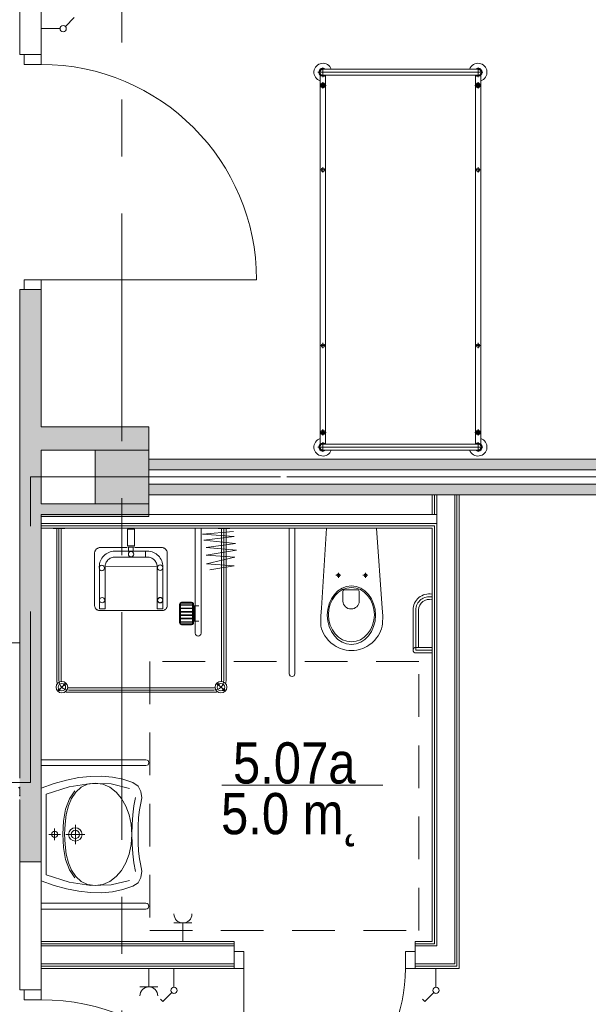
# Model space of a CAD drawing. Header units: centimetres. Extents: x -2424 to 2260, y -130 to 3012.
# Tile 77 of 81: x 530 to 847, y 1554 to 2103. Entities that reach past the tile are written whole.
import ezdxf

# ---------------------------------------------------------------- set-up
doc = ezdxf.new("R2010")
doc.units = ezdxf.units.CM
for name, pattern in [('Długa kreska', [142.875, 95.25, -47.625]), ('Oś', [222.25, 127, -31.75, 31.75, -31.75]), ('Ponad', [39.688, 23.813, -15.875])]:
    doc.linetypes.add(name, pattern=pattern)
for name, color, linetype, lineweight in [('A-AREA-IDEN', 2, 'Continuous', 13), ('A-DETL', 90, 'Continuous', 9), ('A-DETL-GENF', 92, 'Continuous', 13), ('A-DETL-MEDM', 33, 'Continuous', 13), ('A-DOOR', 31, 'Continuous', 13), ('A-FLOR-OVHD', 1, 'Ponad', 9), ('A-WALL', 113, 'Continuous', 13), ('A-WALL-FNSH', 113, 'Continuous', 13), ('E-ELEC-EQPM', 71, 'Continuous', 9), ('I-FURN', 30, 'Continuous', 9), ('P-SANR-FIXT', 6, 'Continuous', 9), ('S-COLS', 52, 'Continuous', 13), ('S-GRID', 1, 'Continuous', 13)]:
    doc.layers.add(name, color=color, linetype=linetype, lineweight=lineweight)
doc.layers.add('A-WALL-PATT', color=111, linetype='Continuous', lineweight=13, plot=False)
doc.styles.add('Arial_11', font='arial.ttf', dxfattribs={"width": 0.85, "height": 23})

msp = doc.modelspace()

# ---------------------------------------------------------------- hatches: boundary and pattern name
at = {"layer": 'S-COLS', "lineweight": 9}
msp.add_hatch(color=251, dxfattribs=at).paths.add_polyline_path([(602.38, 1833.33), (602.38, 1863.33), (572.38, 1863.33), (572.38, 1833.33)], flags=0)

# ---------------------------------------------------------------- linework, layer by layer
at = {"layer": 'A-AREA-IDEN', "color": 251, "lineweight": 9}
msp.add_line((732.78, 1676.53), (643.02, 1676.53), dxfattribs=at)
at = {"layer": 'A-DETL', "color": 251, "linetype": 'Długa kreska', "lineweight": 9}
for p, q in [((536.38, 1678), (536.38, 1848.33)), ((536.38, 1848.33), (1232.38, 1848.33)), ((536.38, 1678), (3.38, 1678))]:
    msp.add_line(p, q, dxfattribs=at)
at = {"layer": 'A-DETL-GENF', "color": 251, "lineweight": 9}
for p, q in [((542.38, 2083.83), (532.88, 2083.83)), ((532.88, 2083.83), (532.88, 2078.33)), ((542.38, 2078.33), (542.38, 2083.83)), ((532.88, 2078.33), (542.38, 2078.33)), ((542.38, 1958.33), (532.88, 1958.33)), ((532.88, 1958.33), (532.88, 1952.83)), ((542.38, 1952.83), (542.38, 1958.33)), ((532.88, 1952.83), (542.38, 1952.83)), ((655.38, 1583.83), (649.88, 1583.83)), ((649.88, 1583.83), (649.88, 1574.33)), ((655.38, 1574.33), (655.38, 1583.83)), ((750.88, 1583.83), (745.38, 1583.83)), ((745.38, 1583.83), (745.38, 1574.33)), ((750.88, 1574.33), (750.88, 1583.83)), ((649.88, 1574.33), (655.38, 1574.33)), ((745.38, 1574.33), (750.88, 1574.33)), ((542.38, 1562.33), (532.88, 1562.33)), ((532.88, 1562.33), (532.88, 1556.83)), ((542.38, 1556.83), (542.38, 1562.33)), ((532.88, 1556.83), (542.38, 1556.83))]:
    msp.add_line(p, q, dxfattribs=at)
at = {"layer": 'A-DETL-GENF', "color": 251, "lineweight": 9, "extrusion": (0, 0, -1)}
msp.add_line((530.48, 1670.72), (530.56, 1670.72), dxfattribs=at)
at = {"layer": 'A-DETL-GENF', "color": 251, "lineweight": 9, "extrusion": (0, 0, -1), "flags": 128}
msp.add_lwpolyline([(-530.38, 1675.63), (-530.38, 1674.83), (-530.19, 1674.83), (-530.11, 1674.91), (-530.11, 1674.97), (-530.23, 1674.97), (-530.23, 1675.2), (-529.78, 1675.2)], dxfattribs=at)
at = {"layer": 'A-DETL-GENF', "color": 251, "lineweight": 9, "extrusion": (0, 0, -1)}
for centre, radius, start, end in [((-530.49, 1670.43), 0.291, 25.3637, 80.4545), ((-530.61, 1670.38), 0.286, 27.5921, 81.6433), ((-530.48, 1670.52), 0.2, 80.4545, 89.9022), ((-530.56, 1670.69), 0.03, 89.9022, 261.6433), ((-530.23, 1668.38), 0.15, 179.9938, 270.0062)]:
    msp.add_arc(centre, radius, start, end, dxfattribs=at)
at = {"layer": 'A-DETL-MEDM', "color": 251, "lineweight": 9}
for p, q in [((542.38, 2083.83), (532.88, 2083.83)), ((532.88, 2083.83), (532.88, 2078.33)), ((542.38, 2078.33), (542.38, 2083.83)), ((532.88, 2078.33), (542.38, 2078.33)), ((532.88, 1958.33), (542.38, 1958.33)), ((532.88, 1952.83), (532.88, 1958.33)), ((542.38, 1958.33), (542.38, 1952.83)), ((542.38, 1952.83), (532.88, 1952.83)), ((649.88, 1574.33), (649.88, 1583.83)), ((649.88, 1583.83), (655.38, 1583.83)), ((655.38, 1583.83), (655.38, 1574.33)), ((745.38, 1583.83), (745.38, 1574.33)), ((750.88, 1583.83), (745.38, 1583.83)), ((750.88, 1574.33), (750.88, 1583.83)), ((655.38, 1574.33), (649.88, 1574.33)), ((745.38, 1574.33), (750.88, 1574.33)), ((542.38, 1562.33), (532.88, 1562.33)), ((532.88, 1562.33), (532.88, 1556.83)), ((542.38, 1556.83), (542.38, 1562.33)), ((532.88, 1556.83), (542.38, 1556.83))]:
    msp.add_line(p, q, dxfattribs=at)
at = {"layer": 'A-DOOR', "color": 251, "lineweight": 9}
for p, q in [((542.38, 1958.33), (662.38, 1958.33)), ((655.38, 1574.33), (655.38, 1484.33))]:
    msp.add_line(p, q, dxfattribs=at)
for centre, radius, start, end in [((542.38, 1958.33), 120, 0, 90), ((655.38, 1574.33), 90, 270, 0), ((542.38, 1436.83), 120, 0, 90)]:
    msp.add_arc(centre, radius, start, end, dxfattribs=at)
at = {"layer": 'A-FLOR-OVHD', "color": 251, "lineweight": 9}
for p, q in [((752.87, 1745.5), (602.87, 1745.5)), ((602.87, 1745.5), (602.87, 1595.5)), ((752.87, 1595.5), (752.87, 1745.5)), ((602.87, 1595.5), (752.87, 1595.5))]:
    msp.add_line(p, q, dxfattribs=at)
at = {"layer": 'A-WALL', "color": 251, "lineweight": 9}
for p, q in [((530.38, 2173.83), (530.38, 2083.83)), ((542.38, 2083.83), (542.38, 2173.83)), ((530.38, 2083.83), (532.88, 2083.83)), ((532.88, 1952.83), (530.38, 1952.83)), ((530.38, 1952.83), (530.38, 1680.33)), ((542.38, 1876.33), (542.38, 1952.83)), ((602.38, 1876.33), (542.38, 1876.33)), ((602.38, 1863.33), (602.38, 1876.33)), ((542.38, 1833.33), (542.38, 1863.33)), ((542.38, 1863.33), (572.38, 1863.33)), ((1172.38, 1858.33), (602.38, 1858.33)), ((602.38, 1852.33), (1172.38, 1852.33)), ((1172.38, 1844.33), (602.38, 1844.33)), ((602.38, 1838.33), (1172.38, 1838.33)), ((761.63, 1827.33), (761.63, 1838.33)), ((772.88, 1838.33), (762.88, 1838.33)), ((762.88, 1827.33), (762.88, 1838.33)), ((772.88, 1576.83), (772.88, 1838.33)), ((774.13, 1575.58), (774.13, 1838.33)), ((572.38, 1833.33), (542.38, 1833.33)), ((602.38, 1826.33), (602.38, 1833.33)), ((762.88, 1827.33), (542.38, 1827.33)), ((542.38, 1827.33), (542.38, 1822.33)), ((542.38, 1826.33), (602.38, 1826.33)), ((762.88, 1822.33), (762.88, 1827.33)), ((762.88, 1822.33), (542.38, 1822.33)), ((542.38, 1822.33), (542.38, 1819.83)), ((761.63, 1821.08), (542.38, 1821.08)), ((542.38, 1633.83), (542.38, 1819.83)), ((761.63, 1588.08), (761.63, 1821.08)), ((762.88, 1586.83), (762.88, 1822.33)), ((530.38, 1674.53), (530.38, 1670.73)), ((530.38, 1668.23), (530.38, 1633.83)), ((530.38, 1633.83), (542.38, 1633.83)), ((530.38, 1633.83), (530.38, 1562.33)), ((542.38, 1562.33), (542.38, 1633.83)), ((542.38, 1588.08), (649.88, 1588.08)), ((542.38, 1586.83), (649.88, 1586.83)), ((649.88, 1583.83), (649.88, 1586.83)), ((750.88, 1588.08), (761.63, 1588.08)), ((750.88, 1586.83), (750.88, 1583.83)), ((750.88, 1586.83), (762.88, 1586.83)), ((542.38, 1576.83), (649.88, 1576.83)), ((772.88, 1576.83), (750.88, 1576.83)), ((542.38, 1575.58), (649.88, 1575.58)), ((774.13, 1575.58), (750.88, 1575.58)), ((530.38, 1562.33), (532.88, 1562.33))]:
    msp.add_line(p, q, dxfattribs=at)
at = {"layer": 'A-WALL-FNSH', "color": 251, "lineweight": 9}
for p, q in [((760.38, 1838.33), (760.38, 1827.33)), ((775.38, 1574.33), (775.38, 1838.33)), ((542.38, 1819.83), (760.38, 1819.83)), ((760.38, 1819.83), (760.38, 1589.33)), ((649.88, 1589.33), (542.38, 1589.33)), ((649.88, 1586.83), (649.88, 1589.33)), ((760.38, 1589.33), (750.88, 1589.33)), ((750.88, 1589.33), (750.88, 1586.83)), ((542.38, 1574.33), (649.88, 1574.33)), ((750.88, 1574.33), (775.38, 1574.33))]:
    msp.add_line(p, q, dxfattribs=at)
at = {"layer": 'A-WALL-PATT', "color": 251, "linetype": 'Continuous', "lineweight": 9, "extrusion": (0, 0, -1)}
for points in [[(-530.38, 1640.21), (-542.38, 1633.83), (-530.38, 1952.83)], [(-530.38, 1952.83), (-542.38, 1633.83), (-542.38, 1952.83)], [(-542.38, 1863.33), (-602.38, 1876.33), (-542.38, 1876.33)], [(-602.38, 1876.33), (-542.38, 1863.33), (-572.38, 1863.33)], [(-602.38, 1876.33), (-572.38, 1863.33), (-602.38, 1863.33)], [(-1100.31, 1852.33), (-602.38, 1858.33), (-602.38, 1852.33)], [(-602.38, 1858.33), (-1100.31, 1852.33), (-1172.38, 1858.33)], [(-602.38, 1838.33), (-1172.38, 1844.33), (-602.38, 1844.33)], [(-1172.38, 1844.33), (-602.38, 1838.33), (-1100.31, 1838.33)], [(-572.38, 1826.33), (-542.38, 1833.33), (-542.38, 1826.33)], [(-542.38, 1833.33), (-572.38, 1826.33), (-602.38, 1833.33)], [(-602.38, 1833.33), (-572.38, 1826.33), (-602.38, 1826.33)], [(-542.38, 1633.83), (-530.38, 1640.21), (-530.38, 1633.83)]]:
    msp.add_solid(points, dxfattribs=at)
at = {"layer": 'E-ELEC-EQPM', "color": 251, "lineweight": 9}
for p, q in [((555.86, 2099.56), (560.81, 2104.51)), ((552.88, 2098.33), (542.38, 2098.33)), ((519.88, 1755.83), (530.38, 1755.83)), ((626.38, 1599.66), (616.38, 1599.66)), ((621.38, 1599.66), (621.38, 1589.33)), ((602.38, 1563.99), (602.38, 1574.33)), ((616.38, 1563.83), (616.38, 1574.33)), ((762.38, 1563.83), (762.38, 1574.33)), ((597.38, 1563.99), (607.38, 1563.99)), ((615.14, 1560.84), (610.2, 1555.9)), ((761.14, 1560.84), (756.2, 1555.9)), ((610.2, 1555.9), (608.89, 1557.21)), ((756.2, 1555.9), (754.89, 1557.21))]:
    msp.add_line(p, q, dxfattribs=at)
for centre in [(554.62, 2098.33), (616.38, 1562.08), (762.38, 1562.08)]:
    msp.add_circle(centre, 1.75, dxfattribs=at)
for centre, start, end in [((621.38, 1604.66), 180, 0), ((602.38, 1558.99), 0, 180)]:
    msp.add_arc(centre, 5, start, end, dxfattribs=at)
at = {"layer": 'I-FURN', "color": 251, "lineweight": 9}
for p, q in [((699.38, 2071.3), (699.38, 2076.75)), ((785.88, 2075.73), (699.38, 2075.73)), ((785.88, 2071.3), (785.88, 2076.75)), ((696.65, 2074.03), (788.6, 2074.03)), ((697.88, 1866.67), (697.88, 2072.38)), ((785.88, 2072.33), (699.38, 2072.33)), ((700.88, 2072.38), (700.88, 1866.73)), ((784.38, 2072.33), (784.38, 1866.67)), ((787.38, 1866.67), (787.38, 2072.38)), ((697.63, 2066.7), (701.13, 2066.7)), ((699.38, 2064.95), (699.38, 2068.45)), ((787.63, 2066.7), (784.13, 2066.7)), ((785.88, 2064.95), (785.88, 2068.45)), ((699.38, 2018.08), (699.38, 2021.08)), ((785.88, 2018.08), (785.88, 2021.08)), ((697.88, 2019.58), (700.88, 2019.58)), ((787.38, 2019.58), (784.38, 2019.58)), ((699.38, 1920.08), (699.38, 1923.08)), ((785.88, 1920.08), (785.88, 1923.08)), ((697.88, 1921.58), (700.88, 1921.58)), ((787.38, 1921.58), (784.38, 1921.58)), ((697.63, 1873.17), (701.13, 1873.17)), ((699.38, 1874.92), (699.38, 1871.42)), ((787.63, 1873.17), (784.13, 1873.17)), ((785.88, 1874.92), (785.88, 1871.42)), ((699.38, 1867.75), (699.38, 1862.3)), ((785.88, 1866.73), (699.38, 1866.73)), ((785.88, 1867.75), (785.88, 1862.3)), ((788.6, 1865.03), (696.65, 1865.03)), ((785.88, 1863.33), (699.38, 1863.33))]:
    msp.add_line(p, q, dxfattribs=at)
for centre, radius in [((699.38, 2066.7), 1.25), ((699.38, 2066.7), 0.8), ((785.88, 2066.7), 1.25), ((785.88, 2066.7), 0.8), ((699.38, 2019.58), 1), ((785.88, 2019.58), 1), ((699.38, 1921.58), 1), ((785.88, 1921.58), 1), ((699.38, 1873.17), 1.25), ((699.38, 1873.17), 0.8), ((785.88, 1873.17), 1.25), ((785.88, 1873.17), 0.8)]:
    msp.add_circle(centre, radius, dxfattribs=at)
for centre, radius, start, end in [((699.38, 2074.03), 5, 19.8769, 252.5424), ((699.38, 2074.03), 2.23, 49.8221, 310.1779), ((699.38, 2074.03), 1.93, 62.0207, 297.9793), ((699.38, 2074.03), 1.7, 90, 270), ((785.88, 2074.03), 5, 287.4576, 160.1231), ((785.88, 2074.03), 2.23, 229.8221, 130.1779), ((785.88, 2074.03), 1.93, 242.0207, 117.9793), ((785.88, 2074.03), 1.7, 270, 90), ((699.38, 1865.03), 5, 107.4576, 340.1231), ((699.38, 1865.03), 2.23, 49.8221, 310.1779), ((699.38, 1865.03), 1.93, 62.0207, 297.9793), ((699.38, 1865.03), 1.7, 90, 270), ((785.88, 1865.03), 5, 199.8769, 72.5424), ((785.88, 1865.03), 2.23, 229.8221, 132.3887), ((785.88, 1865.03), 1.93, 242.0207, 117.9793), ((785.88, 1865.03), 1.7, 270, 90)]:
    msp.add_arc(centre, radius, start, end, dxfattribs=at)
at = {"layer": 'P-SANR-FIXT', "color": 251, "lineweight": 9}
for p, q in [((549.02, 1819.83), (549.02, 1819.53)), ((549.02, 1819.53), (555.52, 1819.53)), ((551.02, 1819.53), (551.02, 1735.03)), ((552.27, 1819.83), (552.27, 1734.83)), ((553.52, 1819.53), (553.52, 1735.03)), ((555.52, 1819.53), (555.52, 1819.83)), ((590.43, 1819.31), (594.34, 1819.31)), ((590.43, 1819.31), (590.43, 1810.04)), ((594.34, 1819.31), (594.34, 1810.04)), ((628.28, 1761.22), (628.28, 1819.62)), ((631.48, 1819.62), (631.48, 1761.22)), ((649.61, 1817.97), (632.25, 1816.44)), ((640.93, 1819.83), (640.93, 1819.53)), ((640.93, 1819.53), (647.43, 1819.53)), ((642.93, 1819.53), (642.93, 1735.03)), ((644.18, 1819.83), (644.18, 1735.03)), ((645.43, 1819.53), (645.43, 1735.03)), ((647.43, 1819.53), (647.43, 1819.83)), ((680.62, 1738.63), (680.62, 1819.83)), ((683.74, 1738.63), (683.74, 1819.83)), ((698.61, 1775.26), (701.43, 1819.83)), ((729.24, 1819.83), (732.39, 1775.27)), ((632.25, 1816.44), (649.86, 1815.16)), ((649.86, 1815.16), (633.02, 1813.11)), ((633.02, 1813.11), (650.63, 1811.33)), ((572.14, 1806.24), (572.19, 1806.52)), ((572.19, 1806.52), (572.28, 1806.79)), ((572.28, 1806.79), (572.39, 1807.05)), ((572.39, 1807.05), (572.52, 1807.31)), ((572.52, 1807.31), (572.68, 1807.55)), ((572.68, 1807.55), (572.87, 1807.79)), ((572.87, 1807.79), (573.07, 1808)), ((573.07, 1808), (573.28, 1808.21)), ((573.28, 1808.21), (573.51, 1808.39)), ((573.51, 1808.39), (573.75, 1808.55)), ((573.75, 1808.55), (574, 1808.69)), ((574, 1808.69), (574.26, 1808.8)), ((574.26, 1808.8), (574.74, 1808.95)), ((574.52, 1808.88), (574.78, 1808.93)), ((574.74, 1808.95), (590.15, 1808.95)), ((580.05, 1806.25), (580.85, 1806.54)), ((580.85, 1806.54), (581.68, 1806.75)), ((581.68, 1806.75), (582.54, 1806.89)), ((582.54, 1806.89), (601.1, 1806.93)), ((594.34, 1810.04), (590.43, 1810.04)), ((590.44, 1809.28), (594.33, 1809.32)), ((591.08, 1809.15), (593.69, 1809.15)), ((591.08, 1806.88), (591.08, 1809.15)), ((593.69, 1806.88), (591.08, 1806.88)), ((593.69, 1809.15), (593.69, 1806.88)), ((594.56, 1808.95), (609.72, 1808.95)), ((600.47, 1806.93), (600.47, 1803.71)), ((602.43, 1806.89), (600.47, 1806.93)), ((603.3, 1806.75), (602.43, 1806.89)), ((604.13, 1806.54), (603.3, 1806.75)), ((604.93, 1806.25), (604.13, 1806.54)), ((609.72, 1808.95), (609.99, 1808.93)), ((609.99, 1808.93), (610.27, 1808.88)), ((610.27, 1808.88), (610.53, 1808.8)), ((610.53, 1808.8), (610.79, 1808.69)), ((610.79, 1808.69), (611.05, 1808.56)), ((611.05, 1808.56), (611.29, 1808.4)), ((611.29, 1808.4), (611.52, 1808.22)), ((611.52, 1808.22), (611.73, 1808.02)), ((611.73, 1808.02), (611.93, 1807.8)), ((611.93, 1807.8), (612.1, 1807.57)), ((612.1, 1807.57), (612.26, 1807.33)), ((612.26, 1807.33), (612.39, 1807.08)), ((612.39, 1807.08), (612.49, 1806.81)), ((612.49, 1806.81), (612.57, 1806.55)), ((612.57, 1806.55), (612.62, 1806.28)), ((650.63, 1811.33), (634.29, 1809.03)), ((634.29, 1809.03), (651.14, 1807.49)), ((651.14, 1807.49), (634.29, 1804.68)), ((572.14, 1805.97), (572.14, 1806.24)), ((572.14, 1776.44), (572.14, 1805.97)), ((574.91, 1799.98), (575.12, 1800.81)), ((575.12, 1800.81), (575.42, 1801.61)), ((575.42, 1801.61), (575.78, 1802.37)), ((575.78, 1802.37), (576.22, 1803.09)), ((576.22, 1803.09), (576.72, 1803.76)), ((576.72, 1803.76), (577.28, 1804.38)), ((577.28, 1804.38), (577.9, 1804.94)), ((577.9, 1804.94), (578.57, 1805.44)), ((578.63, 1800.8), (578.4, 1800.32)), ((578.57, 1805.44), (579.29, 1805.88)), ((578.91, 1801.26), (578.63, 1800.8)), ((579.23, 1801.69), (578.91, 1801.26)), ((579.59, 1802.08), (579.23, 1801.69)), ((579.29, 1805.88), (580.05, 1806.25)), ((579.98, 1802.44), (579.59, 1802.08)), ((580.41, 1802.76), (579.98, 1802.44)), ((580.87, 1803.04), (580.41, 1802.76)), ((581.35, 1803.27), (580.87, 1803.04)), ((581.86, 1803.46), (581.35, 1803.27)), ((582.39, 1803.6), (581.86, 1803.46)), ((582.94, 1803.68), (582.39, 1803.6)), ((583.5, 1803.71), (582.94, 1803.68)), ((601.1, 1803.71), (583.5, 1803.71)), ((600.47, 1803.71), (601.47, 1803.71)), ((601.47, 1803.71), (602.04, 1803.68)), ((602.04, 1803.68), (602.59, 1803.6)), ((602.59, 1803.6), (603.12, 1803.46)), ((603.12, 1803.46), (603.63, 1803.27)), ((603.63, 1803.27), (604.11, 1803.04)), ((604.11, 1803.04), (604.57, 1802.76)), ((604.57, 1802.76), (605, 1802.44)), ((605.69, 1805.88), (604.93, 1806.25)), ((605, 1802.44), (605.39, 1802.08)), ((605.39, 1802.08), (605.75, 1801.69)), ((606.4, 1805.44), (605.69, 1805.88)), ((605.75, 1801.69), (606.07, 1801.26)), ((606.07, 1801.26), (606.35, 1800.8)), ((606.35, 1800.8), (606.58, 1800.32)), ((607.08, 1804.94), (606.4, 1805.44)), ((607.69, 1804.38), (607.08, 1804.94)), ((608.25, 1803.76), (607.69, 1804.38)), ((608.76, 1803.09), (608.25, 1803.76)), ((609.19, 1802.37), (608.76, 1803.09)), ((609.56, 1801.61), (609.19, 1802.37)), ((609.85, 1800.81), (609.56, 1801.61)), ((610.07, 1799.98), (609.85, 1800.81)), ((612.62, 1806.28), (612.62, 1776.74)), ((634.29, 1804.68), (650.37, 1803.66)), ((650.37, 1803.66), (634.55, 1799.83)), ((574.73, 1798.23), (574.78, 1799.12)), ((574.78, 1799.12), (574.91, 1799.98)), ((574.81, 1798.2), (574.81, 1774.8)), ((577.95, 1798.4), (607.02, 1798.2)), ((577.95, 1774.8), (577.95, 1798.4)), ((578.08, 1799.28), (577.99, 1798.73)), ((578.21, 1799.81), (578.08, 1799.28)), ((578.4, 1800.32), (578.21, 1799.81)), ((606.58, 1800.32), (606.77, 1799.81)), ((606.77, 1799.81), (606.91, 1799.28)), ((606.91, 1799.28), (606.99, 1798.73)), ((607.02, 1798.2), (607.02, 1774.8)), ((610.2, 1799.12), (610.07, 1799.98)), ((610.17, 1774.8), (610.24, 1798.23)), ((610.24, 1798.23), (610.2, 1799.12)), ((634.55, 1799.83), (649.86, 1798.81)), ((649.86, 1798.81), (636.33, 1796.51)), ((709.4, 1793.52), (706.58, 1793.52)), ((708.03, 1794.92), (708.03, 1792.13)), ((724.52, 1793.52), (721.7, 1793.52)), ((723.14, 1794.92), (723.14, 1792.13)), ((711.43, 1785.49), (718.74, 1785.49)), ((607.19, 1779.68), (607.2, 1779.83)), ((607.2, 1779.53), (607.19, 1779.68)), ((607.2, 1779.83), (607.22, 1779.97)), ((607.22, 1779.39), (607.2, 1779.53)), ((607.22, 1779.97), (607.26, 1780.12)), ((607.26, 1779.25), (607.22, 1779.39)), ((607.26, 1780.12), (607.31, 1780.25)), ((607.31, 1779.11), (607.26, 1779.25)), ((607.31, 1780.25), (607.37, 1780.38)), ((607.37, 1778.98), (607.31, 1779.11)), ((607.37, 1780.38), (607.44, 1780.5)), ((607.44, 1778.86), (607.37, 1778.98)), ((607.44, 1780.5), (607.53, 1780.61)), ((607.53, 1778.75), (607.44, 1778.86)), ((607.53, 1780.61), (607.62, 1780.72)), ((607.62, 1780.72), (607.72, 1780.81)), ((607.72, 1780.81), (607.84, 1780.89)), ((607.84, 1780.89), (607.96, 1780.97)), ((607.96, 1780.97), (608.09, 1781.03)), ((608.09, 1781.03), (608.22, 1781.08)), ((608.22, 1781.08), (608.36, 1781.12)), ((608.36, 1781.12), (608.51, 1781.14)), ((608.65, 1781.14), (608.8, 1781.14)), ((608.8, 1781.14), (608.95, 1781.12)), ((608.95, 1781.12), (609.09, 1781.08)), ((609.09, 1781.08), (609.22, 1781.03)), ((609.22, 1781.03), (609.35, 1780.97)), ((609.35, 1780.97), (609.47, 1780.89)), ((609.47, 1780.89), (609.59, 1780.81)), ((609.59, 1780.81), (609.69, 1780.72)), ((609.69, 1780.72), (609.78, 1780.61)), ((609.78, 1780.61), (609.87, 1780.5)), ((609.87, 1778.86), (609.78, 1778.75)), ((609.87, 1780.5), (609.94, 1780.38)), ((609.94, 1778.98), (609.87, 1778.86)), ((609.94, 1780.38), (610, 1780.25)), ((610, 1779.11), (609.94, 1778.98)), ((610, 1780.25), (610.05, 1780.12)), ((610.05, 1779.25), (610, 1779.11)), ((610.05, 1780.12), (610.09, 1779.97)), ((610.09, 1779.39), (610.05, 1779.25)), ((610.09, 1779.97), (610.11, 1779.83)), ((610.11, 1779.53), (610.09, 1779.39)), ((610.11, 1779.83), (610.12, 1779.68)), ((610.12, 1779.68), (610.11, 1779.53)), ((710.51, 1779.1), (710.51, 1784.23)), ((719.66, 1784.23), (719.66, 1779.1)), ((572.19, 1776.16), (572.14, 1776.44)), ((572.26, 1775.88), (572.19, 1776.16)), ((572.37, 1775.62), (572.26, 1775.88)), ((572.5, 1775.36), (572.37, 1775.62)), ((572.65, 1775.12), (572.5, 1775.36)), ((572.83, 1774.89), (572.65, 1775.12)), ((573.02, 1774.68), (572.83, 1774.89)), ((573.24, 1774.49), (573.02, 1774.68)), ((573.46, 1774.32), (573.24, 1774.49)), ((573.71, 1774.17), (573.46, 1774.32)), ((573.96, 1774.04), (573.71, 1774.17)), ((574.22, 1773.94), (573.96, 1774.04)), ((574.49, 1773.86), (574.22, 1773.94)), ((574.77, 1773.82), (574.49, 1773.86)), ((575.05, 1773.82), (574.77, 1773.82)), ((577.95, 1774.8), (574.81, 1774.8)), ((610.01, 1773.82), (575.05, 1773.82)), ((607.02, 1774.8), (610.17, 1774.8)), ((607.62, 1778.65), (607.53, 1778.75)), ((607.72, 1778.55), (607.62, 1778.65)), ((607.84, 1778.47), (607.72, 1778.55)), ((607.96, 1778.39), (607.84, 1778.47)), ((608.09, 1778.33), (607.96, 1778.39)), ((608.22, 1778.28), (608.09, 1778.33)), ((608.36, 1778.25), (608.22, 1778.28)), ((608.51, 1778.22), (608.36, 1778.25)), ((608.65, 1778.22), (608.51, 1778.22)), ((608.8, 1778.22), (608.65, 1778.22)), ((608.95, 1778.25), (608.8, 1778.22)), ((609.09, 1778.28), (608.95, 1778.25)), ((609.22, 1778.33), (609.09, 1778.28)), ((609.35, 1778.39), (609.22, 1778.33)), ((609.47, 1778.47), (609.35, 1778.39)), ((609.59, 1778.55), (609.47, 1778.47)), ((609.69, 1778.65), (609.59, 1778.55)), ((609.78, 1778.75), (609.69, 1778.65)), ((610.29, 1773.87), (610.01, 1773.82)), ((610.56, 1773.95), (610.29, 1773.87)), ((610.83, 1774.05), (610.56, 1773.95)), ((611.08, 1774.18), (610.83, 1774.05)), ((611.32, 1774.34), (611.08, 1774.18)), ((611.55, 1774.51), (611.32, 1774.34)), ((611.76, 1774.71), (611.55, 1774.51)), ((611.95, 1774.92), (611.76, 1774.71)), ((612.12, 1775.15), (611.95, 1774.92)), ((612.27, 1775.4), (612.12, 1775.15)), ((612.4, 1775.65), (612.27, 1775.4)), ((612.5, 1775.91), (612.4, 1775.65)), ((612.58, 1776.18), (612.5, 1775.91)), ((612.62, 1776.46), (612.58, 1776.18)), ((612.62, 1776.74), (612.62, 1776.46)), ((619.49, 1777.43), (619.49, 1767.03)), ((619.79, 1777.43), (619.79, 1767.03)), ((620.09, 1777.43), (620.09, 1767.03)), ((626.69, 1777.13), (620.09, 1777.13)), ((626.69, 1776.83), (620.09, 1776.83)), ((626.69, 1775.23), (620.09, 1775.23)), ((626.69, 1774.93), (620.09, 1774.93)), ((626.19, 1778.53), (620.59, 1778.53)), ((626.19, 1778.23), (620.59, 1778.23)), ((626.19, 1777.93), (620.59, 1777.93)), ((626.69, 1767.03), (626.69, 1777.43)), ((626.99, 1767.03), (626.99, 1777.43)), ((627.29, 1767.03), (627.29, 1777.43)), ((627.29, 1776.48), (630.29, 1776.48)), ((627.49, 1767.98), (627.49, 1776.48)), ((627.69, 1767.98), (627.69, 1776.48)), ((698.25, 1770.94), (698.61, 1775.26)), ((732.39, 1775.27), (732.71, 1770.94)), ((749.65, 1774.19), (749.65, 1751.77)), ((751.21, 1774.19), (751.21, 1751.77)), ((752.77, 1774.19), (752.77, 1753.33)), ((626.69, 1773.33), (620.09, 1773.33)), ((626.69, 1773.03), (620.09, 1773.03)), ((626.69, 1771.43), (620.09, 1771.43)), ((626.69, 1771.13), (620.09, 1771.13)), ((626.69, 1769.53), (620.09, 1769.53)), ((626.69, 1769.23), (620.09, 1769.23)), ((627.29, 1767.98), (630.29, 1767.98)), ((698.3, 1766.5), (698.25, 1770.94)), ((732.71, 1770.94), (732.65, 1766.5)), ((626.69, 1767.63), (620.09, 1767.63)), ((626.69, 1767.33), (620.09, 1767.33)), ((620.59, 1766.53), (626.19, 1766.53)), ((620.59, 1766.23), (626.19, 1766.23)), ((620.59, 1765.93), (626.19, 1765.93)), ((698.26, 1765.14), (698.3, 1766.5)), ((698.65, 1763.74), (698.26, 1765.14)), ((699.15, 1762.37), (698.65, 1763.74)), ((699.76, 1761.04), (699.15, 1762.37)), ((731.52, 1762.37), (730.9, 1761.04)), ((732.02, 1763.74), (731.52, 1762.37)), ((732.4, 1765.14), (732.02, 1763.74)), ((732.65, 1766.5), (732.4, 1765.14)), ((700.49, 1759.77), (699.76, 1761.04)), ((701.32, 1758.57), (700.49, 1759.77)), ((702.26, 1757.44), (701.32, 1758.57)), ((703.86, 1755.87), (702.26, 1757.44)), ((728.41, 1757.44), (726.81, 1755.87)), ((729.34, 1758.57), (728.41, 1757.44)), ((730.18, 1759.77), (729.34, 1758.57)), ((730.9, 1761.04), (730.18, 1759.77)), ((705.58, 1754.56), (703.86, 1755.87)), ((706.84, 1753.79), (705.58, 1754.56)), ((708.96, 1752.77), (706.84, 1753.79)), ((710.39, 1752.31), (708.96, 1752.77)), ((712.39, 1751.84), (710.39, 1752.31)), ((713.86, 1751.65), (712.39, 1751.84)), ((715.33, 1751.58), (713.86, 1751.65)), ((716.81, 1751.65), (715.33, 1751.58)), ((718.28, 1751.84), (716.81, 1751.65)), ((720.28, 1752.31), (718.28, 1751.84)), ((721.71, 1752.77), (720.28, 1752.31)), ((723.83, 1753.79), (721.71, 1752.77)), ((725.08, 1754.56), (723.83, 1753.79)), ((726.81, 1755.87), (725.08, 1754.56)), ((760.38, 1753.33), (751.21, 1753.33)), ((751.21, 1751.77), (760.38, 1751.77)), ((751.21, 1750.21), (760.38, 1750.21)), ((556.32, 1733.58), (551.44, 1728.7)), ((557.77, 1730.78), (638.68, 1730.78)), ((638.68, 1729.53), (557.77, 1729.53)), ((640.13, 1733.58), (645.01, 1728.7)), ((557.77, 1728.28), (638.68, 1728.28)), ((600.78, 1690.63), (542.38, 1690.63)), ((600.78, 1687.43), (542.38, 1687.43)), ((563.27, 1680.71), (556.54, 1679.37)), ((569.76, 1681.42), (563.27, 1680.71)), ((576.02, 1681.5), (569.76, 1681.42)), ((582.06, 1680.94), (576.02, 1681.5)), ((587.89, 1679.75), (582.06, 1680.94)), ((549.58, 1677.41), (542.38, 1674.83)), ((558.02, 1675.61), (545.18, 1671.53)), ((556.54, 1679.37), (549.58, 1677.41)), ((570.12, 1677.48), (558.02, 1675.61)), ((564.6, 1675.33), (561.64, 1672.66)), ((568.21, 1677.01), (564.6, 1675.33)), ((572.51, 1677.61), (568.21, 1677.01)), ((581.36, 1677.16), (570.12, 1677.48)), ((576.79, 1677.01), (572.51, 1677.61)), ((580.7, 1675.31), (576.79, 1677.01)), ((584.18, 1672.64), (580.7, 1675.31)), ((591.66, 1674.7), (581.36, 1677.16)), ((593.5, 1677.91), (587.89, 1679.75)), ((596.34, 1675.95), (593.5, 1677.91)), ((597.96, 1673.02), (596.34, 1675.95)), ((545.18, 1671.53), (545.18, 1649.03)), ((559.3, 1669.15), (557.55, 1664.92)), ((558.09, 1668.91), (561.12, 1673.41)), ((561.64, 1672.66), (559.3, 1669.15)), ((587.17, 1669.11), (584.18, 1672.64)), ((589.6, 1664.86), (587.17, 1669.11)), ((594.88, 1669.67), (594.01, 1664.96)), ((597.66, 1665.49), (598.39, 1669.42)), ((598.39, 1669.42), (597.96, 1673.02)), ((556, 1663.17), (558.09, 1668.91)), ((557.55, 1664.92), (556.34, 1660.08)), ((591.41, 1660.01), (589.6, 1664.86)), ((594.01, 1664.96), (593.45, 1659.88)), ((597.1, 1662.67), (597.66, 1665.49)), ((554.8, 1656.47), (556, 1663.17)), ((556.34, 1660.08), (555.64, 1654.76)), ((592.55, 1654.68), (591.41, 1660.01)), ((593.45, 1659.88), (593.12, 1654.54)), ((596.41, 1653.63), (596.67, 1658.44)), ((596.67, 1658.44), (597.1, 1662.67)), ((554.41, 1649.09), (554.8, 1656.47)), ((555.64, 1654.76), (555.41, 1649.09)), ((559.93, 1652.48), (561.39, 1652.78)), ((561.39, 1654.37), (561.39, 1643.68)), ((561.39, 1652.78), (562.85, 1652.48)), ((592.94, 1649.01), (592.55, 1654.68)), ((593.12, 1654.54), (592.9, 1649.04)), ((596.39, 1649.03), (596.41, 1653.63)), ((545.18, 1649.03), (545.18, 1626.52)), ((553.11, 1649.03), (546.6, 1649.03)), ((548.1, 1649.03), (548.24, 1649.71)), ((548.24, 1648.35), (548.1, 1649.03)), ((548.24, 1649.71), (548.62, 1650.26)), ((548.62, 1647.79), (548.24, 1648.35)), ((548.62, 1650.26), (549.17, 1650.64)), ((549.17, 1647.41), (548.62, 1647.79)), ((549.17, 1650.64), (549.85, 1650.78)), ((549.85, 1647.27), (549.17, 1647.41)), ((549.85, 1645.77), (549.85, 1652.28)), ((549.85, 1650.78), (550.53, 1650.64)), ((550.53, 1647.41), (549.85, 1647.27)), ((550.53, 1650.64), (551.09, 1650.26)), ((551.09, 1647.79), (550.53, 1647.41)), ((551.09, 1650.26), (551.46, 1649.71)), ((551.46, 1648.35), (551.09, 1647.79)), ((551.46, 1649.71), (551.6, 1649.03)), ((551.6, 1649.03), (551.46, 1648.35)), ((554.8, 1641.72), (554.41, 1649.09)), ((555.41, 1649.09), (555.64, 1643.42)), ((566.64, 1649.03), (556.14, 1649.03)), ((557.64, 1649.03), (557.93, 1650.48)), ((557.93, 1647.57), (557.64, 1649.03)), ((557.93, 1650.48), (558.74, 1651.68)), ((558.74, 1646.37), (557.93, 1647.57)), ((558.74, 1651.68), (559.93, 1652.48)), ((559.09, 1649.03), (559.27, 1649.92)), ((559.27, 1648.13), (559.09, 1649.03)), ((559.27, 1649.92), (559.76, 1650.65)), ((559.76, 1647.4), (559.27, 1648.13)), ((559.76, 1650.65), (560.5, 1651.14)), ((560.5, 1646.91), (559.76, 1647.4)), ((560.5, 1651.14), (561.39, 1651.33)), ((561.39, 1651.33), (562.28, 1651.14)), ((562.28, 1651.14), (563.02, 1650.65)), ((563.02, 1647.4), (562.28, 1646.91)), ((562.85, 1652.48), (564.04, 1651.68)), ((563.02, 1650.65), (563.51, 1649.92)), ((563.51, 1648.13), (563.02, 1647.4)), ((563.51, 1649.92), (563.69, 1649.03)), ((563.69, 1649.03), (563.51, 1648.13)), ((564.04, 1651.68), (564.85, 1650.48)), ((564.85, 1647.57), (564.04, 1646.37)), ((564.85, 1650.48), (565.14, 1649.03)), ((565.14, 1649.03), (564.85, 1647.57)), ((592.55, 1643.34), (592.94, 1649.01)), ((592.9, 1649.04), (593.12, 1643.54)), ((596.41, 1644.43), (596.39, 1649.03)), ((556, 1635.02), (554.8, 1641.72)), ((555.64, 1643.42), (556.34, 1638.11)), ((559.93, 1645.57), (558.74, 1646.37)), ((561.39, 1645.27), (559.93, 1645.57)), ((561.39, 1646.72), (560.5, 1646.91)), ((562.28, 1646.91), (561.39, 1646.72)), ((562.85, 1645.57), (561.39, 1645.27)), ((564.04, 1646.37), (562.85, 1645.57)), ((591.41, 1638.04), (592.55, 1643.34)), ((593.12, 1643.54), (593.45, 1638.2)), ((596.67, 1639.61), (596.41, 1644.43)), ((556.34, 1638.11), (557.55, 1633.27)), ((589.6, 1633.21), (591.41, 1638.04)), ((593.45, 1638.2), (594.01, 1633.12)), ((597.1, 1635.38), (596.67, 1639.61)), ((558.09, 1629.27), (556, 1635.02)), ((557.55, 1633.27), (559.3, 1629.03)), ((587.17, 1628.99), (589.6, 1633.21)), ((594.01, 1633.12), (594.88, 1628.41)), ((597.66, 1632.56), (597.1, 1635.38)), ((598.39, 1628.63), (597.66, 1632.56)), ((545.18, 1626.52), (558.02, 1622.44)), ((561.12, 1624.77), (558.09, 1629.27)), ((559.3, 1629.03), (561.64, 1625.52)), ((561.64, 1625.52), (564.6, 1622.86)), ((580.7, 1622.84), (584.18, 1625.49)), ((584.18, 1625.49), (587.17, 1628.99)), ((597.96, 1625.03), (598.39, 1628.63)), ((542.38, 1623.22), (549.58, 1620.64)), ((549.58, 1620.64), (556.54, 1618.68)), ((558.02, 1622.44), (570.12, 1620.57)), ((564.6, 1622.86), (568.21, 1621.17)), ((568.21, 1621.17), (572.51, 1620.58)), ((570.12, 1620.57), (581.36, 1620.89)), ((572.51, 1620.58), (576.79, 1621.16)), ((576.79, 1621.16), (580.7, 1622.84)), ((581.36, 1620.89), (591.66, 1623.35)), ((587.89, 1618.3), (593.5, 1620.14)), ((593.5, 1620.14), (596.34, 1622.1)), ((596.34, 1622.1), (597.96, 1625.03)), ((556.54, 1618.68), (563.27, 1617.34)), ((563.27, 1617.34), (569.76, 1616.63)), ((569.76, 1616.63), (576.02, 1616.55)), ((576.02, 1616.55), (582.06, 1617.11)), ((582.06, 1617.11), (587.89, 1618.3)), ((600.78, 1610.63), (542.38, 1610.63)), ((542.38, 1607.43), (600.78, 1607.43))]:
    msp.add_line(p, q, dxfattribs=at)
for centre, radius in [((592.45, 1805.33), 1.5), ((576.17, 1797.59), 1.5), ((608.64, 1797.77), 1.5), ((708.03, 1793.52), 0.825), ((723.14, 1793.52), 0.825), ((576.29, 1779.65), 1.5), ((608.73, 1779.59), 1.5), ((553.88, 1731.14), 3.25), ((553.88, 1731.14), 2.1), ((552.4, 1729.65), 0.62), ((552.4, 1729.65), 0.32), ((555.37, 1732.62), 0.62), ((555.37, 1732.62), 0.32), ((642.57, 1731.14), 3.25), ((641.09, 1732.62), 0.62), ((642.57, 1731.14), 2.1), ((641.09, 1732.62), 0.32), ((644.06, 1729.65), 0.62), ((644.06, 1729.65), 0.32)]:
    msp.add_circle(centre, radius, dxfattribs=at)
for centre, radius, start, end in [((711.68, 1784.35), 1.17, 102.2339, 185.8899), ((718.5, 1784.35), 1.17, 354.1101, 77.7661), ((715.09, 1779.33), 4.58, 182.8022, 357.1978), ((758.62, 1774.19), 8.97, 80.0004, 180), ((758.62, 1774.19), 7.41, 77.8673, 180), ((758.62, 1774.19), 5.85, 74.5618, 180), ((620.59, 1777.43), 1.1, 90, 180), ((620.59, 1777.43), 0.8, 90, 180), ((620.59, 1777.43), 0.5, 90, 180), ((626.19, 1777.43), 1.1, 0, 90), ((626.19, 1777.43), 0.8, 0, 90), ((626.19, 1777.43), 0.5, 0, 90), ((620.59, 1767.03), 1.1, 180, 270), ((620.59, 1767.03), 0.8, 180, 270), ((620.59, 1767.03), 0.5, 180, 270), ((626.19, 1767.03), 0.5, 270, 0), ((626.19, 1767.03), 0.8, 270, 0), ((626.19, 1767.03), 1.1, 270, 0), ((629.88, 1761.22), 1.6, 180, 0), ((751.21, 1751.77), 1.56, 90, 180), ((751.21, 1751.77), 1.56, 180, 270), ((557.77, 1735.03), 6.75, 180, 196.4965), ((557.77, 1735.03), 5.5, 180, 270), ((557.77, 1735.03), 4.25, 180, 188.8511), ((638.68, 1735.03), 5.5, 270, 0), ((638.68, 1735.03), 4.25, 351.1489, 0), ((638.68, 1735.03), 6.75, 343.5035, 0), ((682.18, 1738.63), 1.56, 180, 0), ((557.77, 1735.03), 4.25, 261.1489, 270), ((638.68, 1735.03), 4.25, 270, 278.8511), ((557.77, 1735.03), 6.75, 253.5035, 270), ((638.68, 1735.03), 6.75, 270, 286.4965), ((600.78, 1689.03), 1.6, 270, 90), ((600.78, 1609.03), 1.6, 270, 90)]:
    msp.add_arc(centre, radius, start, end, dxfattribs=at)
for centre, major_axis, ratio in [((715.28, 1771.32), (0, -16.33), 0.823529), ((715.28, 1771.56), (0, -15.16), 0.845174), ((628.02, 1772.23), (0, -0.325), 0.224951)]:
    msp.add_ellipse(centre, major_axis=major_axis, ratio=ratio, dxfattribs=at)
at = {"layer": 'S-COLS', "color": 251, "lineweight": 9}
for p, q in [((602.38, 1863.33), (572.38, 1863.33)), ((572.38, 1863.33), (572.38, 1833.33)), ((602.38, 1833.33), (602.38, 1863.33)), ((572.38, 1833.33), (602.38, 1833.33))]:
    msp.add_line(p, q, dxfattribs=at)
at = {"layer": 'S-GRID', "color": 251, "linetype": 'Oś', "lineweight": 9}
for p, q in [((587.38, 2884.27), (587.38, 27.13)), ((1342.46, 1848.33), (-1368.76, 1848.33))]:
    msp.add_line(p, q, dxfattribs=at)

# ---------------------------------------------------------------- texts
at = {"layer": 'A-AREA-IDEN', "color": 251, "lineweight": 9, "style": 'Arial_11', "width": 0.85}
for s, p in [('5.07a', (649.25, 1677.41)), ('5.0 m˛', (642.61, 1649.14))]:
    msp.add_text(s, height=23, dxfattribs=at).set_placement(p)

doc.saveas('drawing.dxf')
